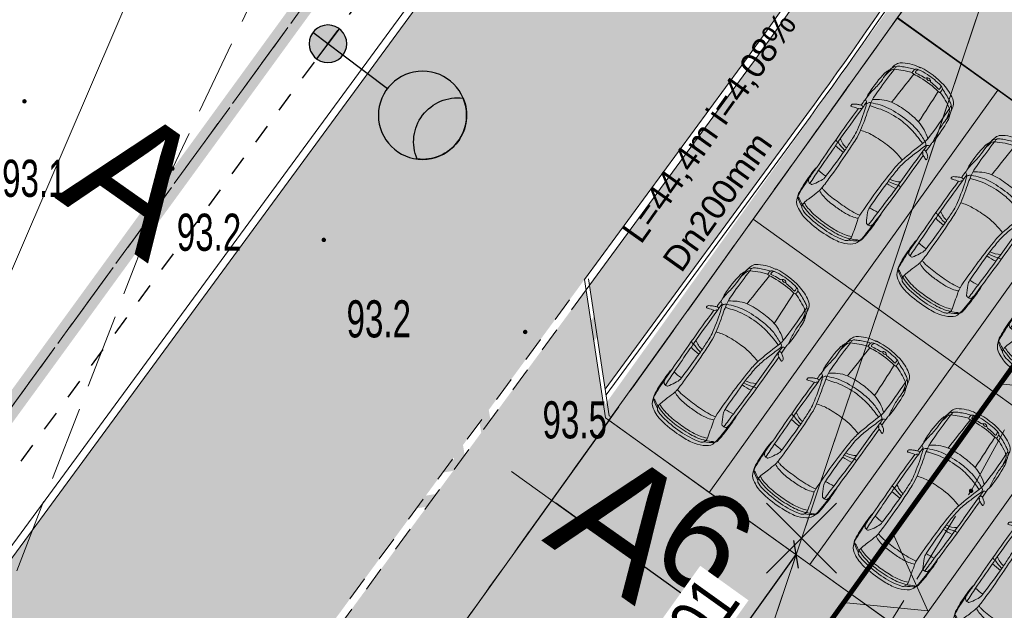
# Model space of a CAD drawing. Header units: metres. Extents: x 6539540 to 6543249, y 5894370 to 5895874.
# Tile 25 of 91: x 6541928 to 6541948, y 5895203 to 5895215. Entities that reach past the tile are written whole.
import ezdxf

# ---------------------------------------------------------------- set-up
doc = ezdxf.new("R2010")
doc.units = ezdxf.units.M
for name, pattern in [('0.4_0.4', [0.8, 0.4, -0.4]), ('0.5_0.5', [1, 0.5, -0.5]), ('1.5_0.5', [2, 1.5, -0.5]), ('DASHED', [0.75, 0.5, -0.25]), ('egkk-500', [2, 1.5, -0.5]), ('egug-500', [1, 0.5, -0.5])]:
    doc.linetypes.add(name, pattern=pattern)
for name, color, linetype in [('217-kontur klasyfikacyjny', 7, 'Continuous'), ('218-kontur użytku gruntowego', 7, 'Continuous'), ('219-działka ewidencyjna', 7, 'Continuous'), ('_dr_krawężnik najazdowy 15x22', 214, '0.5_0.5'), ('_dr_krawężnik wystający 15x30', 214, 'Continuous'), ('_rozbiórki', 1, 'Continuous'), ('jezdnia', 7, 'Continuous'), ('pikieta naturalna', 7, 'Continuous'), ('pikieta naturalna-Atr2', 7, 'Continuous'), ('przewód elektroenergetyczny podziemny', 7, 'Continuous'), ('przewód kanalizacyjny', 7, 'Continuous')]:
    doc.layers.add(name, color=color, linetype=linetype)
for name, color, linetype, lineweight in [('_dr opis', 7, 'Continuous', 25), ('_dr_kreskowanie chodnik', 40, 'Continuous', 5), ('_dr_kreskowanie jezdnia', 253, 'Continuous', 5), ('_dr_obrzeże 8x30', 210, 'Continuous', 30), ('_dr_ścieki kd', 36, 'Continuous', 30), ('A-DODATKOWE', 7, 'Continuous', 5), ('A-OZNACZENIA', 7, 'Continuous', 15), ('A-PZT', 4, 'Continuous', 9), ('A-SAMOCHÓD BLOK', 251, 'Continuous', 5), ('A-WYMIAR', 8, 'Continuous', 5), ('IE - SŁUP', 1, 'Continuous', 30), ('IE - SŁUP 150W', 1, 'Continuous', 30)]:
    doc.layers.add(name, color=color, linetype=linetype, lineweight=lineweight)
doc.layers.add('A-ZIELŃ - PROJ -B', color=7, linetype='Continuous', lineweight=13, true_color=0x91c200)
doc.styles.add('ARIAL', font='arial.ttf')
doc.styles.add('DR_Arial', font='arial.ttf', dxfattribs={"width": 0.8})
doc.dimstyles.new('A-PZT', dxfattribs={"dimtxt": 2, "dimasz": 0.1, "dimexe": 0, "dimexo": 0.625, "dimgap": 0.1, "dimtad": 1, "dimdec": 0, "dimtxsty": 'ARIAL', "dimblk": 'ZNACZNIK-A', "dimcen": -1, "dimclrt": 9, "dimadec": 0, "dimazin": 0, "dimtfac": 1, "dimtdec": 0, "dimtmove": 0, "dimatfit": 3, "dimldrblk": 'ZNACZNIK-A', "dimfxl": 1, "dimfxlon": 1, "dimarcsym": 0})
doc.dimstyles.new('DR_PZT', dxfattribs={"dimtxt": 2, "dimasz": 0.8, "dimexe": 0, "dimexo": 0, "dimgap": 0.3, "dimtad": 1, "dimzin": 0, "dimtxsty": 'DR_Arial', "dimblk": 'OBLIQUE', "dimcen": 2.5, "dimse1": 1, "dimse2": 1, "dimclrd": 256, "dimclre": 256, "dimclrt": 256, "dimadec": 0, "dimazin": 0, "dimtfac": 1, "dimtmove": 0, "dimatfit": 3, "dimfxl": 1, "dimtfill": 1, "dimtfillclr": 256, "dimlwd": -1, "dimlwe": -1, "dimarcsym": 0})
pattern_1 = [(50, (314.86225, -51.34885), (0.7172601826, -0.062752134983), [0.075, -0.825]), (355, (314.86225, -51.34885), (-0.13875133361, 0.7521921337), [0.06, -0.66]), (100.45144446, (314.922, -51.3541), (0.578508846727, 0.68943999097), [0.063740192, -0.701142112]), (46.1842, (314.86225, -51.14885), (1.06724133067, -0.16551928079), [0.1125, -1.2375]), (96.63563549, (314.9512, -51.1626), (0.93466194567, 0.97411860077), [0.095610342, -1.05171376]), (351.18416399, (314.8622, -51.1489), (0.93466194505, 0.97411860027), [0.09, -0.990000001]), (21, (314.96225, -51.19885), (0.59690705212, -0.402618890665), [0.075, -0.825]), (326, (314.96225, -51.19885), (0.24331533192, 0.725150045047), [0.06, -0.66]), (71.45144474, (315.012, -51.2324), (0.84022237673, 0.322531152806), [0.06374019, -0.701142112]), (37.5, (314.86225, -51.34885), (0.012159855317, 0.332893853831), [0, -0.652, 0, -0.67, 0, -0.6625]), (7.5, (314.86225, -51.34885), (0.263069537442, 0.394411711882), [0, -0.382, 0, -0.637, 0, -0.2525]), (327.5, (314.63925, -51.34885), (0.5338224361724, -0.022554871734), [0, -0.25, 0, -0.78, 0, -1.035]), (317.5, (314.53925, -51.34885), (0.583186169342, 0.100104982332), [0, -0.325, 0, -0.518, 0, -0.735])]

# ---------------------------------------------------------------- blocks, each defined once
blk = doc.blocks.new('PW01')
at = {"linetype": 'Continuous', "lineweight": 13}
h = blk.add_hatch(color=0, dxfattribs=at)
edge = h.paths.add_edge_path()
edge.add_arc((0, 0), 0.045, 0, 360)
blk = doc.blocks.new('samochod')
at = {"linetype": 'ByBlock'}
for points in [[(-1.467, 0.861, -0.063774), (-1.471, 0.873, -0.310485), (-1.468, 0.879, -0.207869), (-1.438, 0.884, -0.195671), (-1.38, 0.846)], [(-1.467, 0.861, -0.010692), (-1.435, 0.781)], [(-1.38, 0.846, -0.026137), (-1.337, 0.778)], [(-3.845, 0.403, -0.086767), (-3.744, 0.626)], [(-3.744, 0.626, -0.214566), (-3.594, 0.732)], [(-3.711, 0.542, -0.03042), (-3.594, 0.732)], [(-3.589, 0.733, -0.057635), (-3.587, 0.723, -0.143867), (-3.595, 0.694, 0.025995), (-3.663, 0.56)], [(-3.526, 0.76, 0.131207), (-3.594, 0.732, -0.02454), (-3.568, 0.735)], [(-3.568, 0.735, 0.083003), (-3.544, 0.742, -0.085883), (-3.525, 0.747)], [(-3.526, 0.76, -0.024586), (-3.235, 0.782)], [(-3.525, 0.747, -0.01452), (-3.108, 0.768)], [(-3.235, 0.782, -0.020587), (-2.974, 0.782)], [(-3.21, 0.639, -0.148654), (-3.222, 0.656, -0.071376), (-3.227, 0.697, -0.270727), (-3.192, 0.752, -0.055729), (-3.108, 0.768)], [(-2.904, 0.703, -0.001842), (-3.227, 0.697)], [(-3.027, 0.536, -0.023787), (-3.21, 0.639)], [(-3.108, 0.768, -0.000044), (-2.733, 0.774)], [(-2.974, 0.782, -0.059494), (-2.885, 0.772)], [(-2.924, 0.512, -0.014545), (-2.904, 0.703)], [(-2.904, 0.703, -0.00739), (-2.303, 0.719)], [(-2.733, 0.774, -0.007797), (-1.435, 0.781)], [(-2.322, 0.508, -0.040671), (-2.303, 0.719)], [(-1.366, 0.72, -0.000836), (-2.303, 0.719)], [(-2.27, 0.508, -0.074158), (-2.216, 0.719)], [(-2.216, 0.719, -0.072307), (-2.208, 0.782)], [(-2.216, 0.509, -0.136307), (-2.131, 0.719)], [(-1.519, 0.618, -0.029786), (-1.765, 0.55)], [(-1.246, 0.63, -0.014658), (-1.756, 0.488)], [(-1.519, 0.618, -0.011382), (-1.385, 0.659)], [(-1.435, 0.781, -0.010577), (-1.418, 0.755)], [(-1.337, 0.778, -0.150692), (-1.331, 0.745, -0.22621), (-1.344, 0.727, -0.440783), (-1.385, 0.732, 0.032607), (-1.393, 0.742, 0.151689), (-1.405, 0.747, -0.172986), (-1.418, 0.755)], [(-1.251, 0.704, -0.02526), (-1.385, 0.659)], [(-1.356, 0.721, -0.008977), (-1.225, 0.723)], [(-1.337, 0.778, -0.000092), (-1.14, 0.774)], [(-1.2, 0.776, -0.144479), (-1.225, 0.723, -0.158201), (-1.251, 0.704, -0.261552), (-1.184, 0.647)], [(-1.246, 0.63, -0.052229), (-1.108, 0.659)], [(-1.246, 0.63, -0.033776), (-1.158, 0.323)], [(-1.184, 0.647, -0.025435), (-1.092, 0.409)], [(-1.049, 0.789, 0.074273), (-1.111, 0.781, -0.077451), (-1.14, 0.774)], [(-0.866, 0.745, -0.003792), (-1.111, 0.781)], [(-1.108, 0.659, -0.02265), (-0.355, 0.659)], [(-1.108, 0.659, -0.106414), (-0.934, 0.309)], [(-1.049, 0.789, -0.031437), (-0.573, 0.775)], [(-0.622, 0.734, -0.04276), (-0.866, 0.745)], [(-0.622, 0.734, -0.010625), (-0.469, 0.735)], [(-0.573, 0.775, -0.108434), (-0.478, 0.749)], [(-0.567, 0.735, -0.009371), (-0.423, 0.705)], [(-0.427, 0.732, -0.050532), (-0.478, 0.749)], [(-0.469, 0.735, -0.140163), (-0.323, 0.691)], [(-0.423, 0.705, -0.164454), (-0.355, 0.659)], [(-0.157, 0.598, 0.185107), (-0.267, 0.69, 0.035184), (-0.319, 0.705, -0.026619), (-0.37, 0.715)], [(-0.355, 0.659, -0.069164), (-0.199, 0.315)], [(-0.355, 0.659, -0.0034), (-0.293, 0.655)], [(-0.323, 0.691, -0.221012), (-0.293, 0.655, -0.221465), (-0.273, 0.644)], [(-0.273, 0.644, -0.072322), (-0.228, 0.569)], [(-0.157, 0.598, -0.0874), (-0.034, 0.288)], [(-3.881, 0.12, -0.046432), (-3.845, 0.403)], [(-3.815, 0.035, -0.069567), (-3.753, 0.478)], [(-3.753, 0.478, -0.151008), (-3.718, 0.538, -0.20352), (-3.604, 0.559)], [(-3.742, 0.237, -0.075801), (-3.663, 0.56)], [(-3.697, 0.153, -0.049186), (-3.658, 0.414)], [(-3.658, 0.414, -0.066429), (-3.604, 0.559)], [(-3.604, 0.559, -0.009121), (-3.274, 0.463)], [(-3.275, 0.328, -0.08092), (-3.228, 0.451)], [(-3.162, 0.44, -0.04986), (-3.274, 0.463)], [(-3.191, 0.262, -0.036078), (-3.162, 0.44)], [(-2.022, 0.455, -0.022943), (-3.162, 0.44)], [(-2.924, 0.512, -0.092739), (-3.027, 0.536)], [(-2.322, 0.508, -0.011512), (-2.924, 0.512)], [(-2.054, 0.517, -0.0247), (-2.322, 0.508)], [(-1.765, 0.55, -0.048139), (-2.054, 0.517)], [(-1.756, 0.488, -0.038309), (-2.022, 0.455)], [(-1.756, 0.488, -0.069454), (-1.683, 0.058)], [(-1.092, 0.409, -0.043901), (-1.045, 0.095, -0.044281), (-1.065, -0.34)], [(-0.228, 0.569, -0.048767), (-0.12, 0.316)], [(-3.756, -0.153, -0.03739), (-3.742, 0.237)], [(-3.303, 0.139, -0.055283), (-3.275, 0.328)], [(-3.2, 0.077, -0.027749), (-3.191, 0.262)], [(-1.158, 0.323, -0.050434), (-1.12, -0.003)], [(-0.934, 0.309, -0.003031), (-0.205, 0.276)], [(-0.934, 0.309, -0.045434), (-0.904, -0.007)], [(-0.205, 0.276, -0.097155), (-0.205, 0.307, -0.386555), (-0.19, 0.317)], [(-0.205, 0.276, -0.0578), (-0.189, -0.177)], [(-0.125, 0.317, -0.002729), (-0.19, 0.317)], [(-0.079, 0.245, -0.056833), (-0.055, -0.104, -0.05748), (-0.081, -0.297, -0.273517), (-0.113, -0.326, -0.102252), (-0.159, -0.327, -0.410268), (-0.167, -0.314)], [(-0.164, 0.257, -0.412403), (-0.155, 0.268, -0.04832), (-0.12, 0.268)], [(-0.154, 0.186, -0.024324), (-0.164, 0.257)], [(-0.125, 0.317, -0.206416), (-0.113, 0.312, -0.160758), (-0.079, 0.245, 0.264367), (-0.12, 0.268)], [(-0.033, -0.325, -0.030488), (-0.028, -0.303, -0.188814), (-0.021, -0.296, 0.228799), (-0.017, -0.29, 0.088511), (-0.034, 0.288)], [(-3.865, -0.357, -0.047545), (-3.881, 0.12)], [(-3.782, -0.429, -0.045655), (-3.815, 0.035)], [(-3.7, -0.164, -0.025101), (-3.697, 0.153)], [(-3.306, -0.111, -0.023987), (-3.303, 0.139)], [(-3.194, -0.273, -0.015916), (-3.2, 0.077)], [(-1.683, 0.058, -0.028718), (-1.697, -0.294)], [(-0.154, 0.186, -0.038325), (-0.14, 0.045)], [(-0.104, -0.053, -0.333292), (-0.126, -0.063, -0.187408), (-0.141, -0.045, -0.249949), (-0.134, 0.003, -0.466261), (-0.109, 0.004)], [(-0.142, -0.112, -0.224058), (-0.124, -0.079, 0.248738), (-0.099, -0.025, 0.201797), (-0.113, 0.009, 0.031757), (-0.129, 0.025, -0.205428), (-0.14, 0.045)], [(-3.663, -0.626, -0.085045), (-3.756, -0.153)], [(-3.653, -0.496, -0.061057), (-3.7, -0.164)], [(-3.274, -0.398, -0.05608), (-3.306, -0.111)], [(-1.12, -0.003, -0.064077), (-1.173, -0.458)], [(-0.904, -0.007, -0.058944), (-0.931, -0.366)], [(-0.189, -0.177, -0.005188), (-0.206, -0.329)], [(-0.142, -0.112, -0.049669), (-0.157, -0.255)], [(-3.773, -0.644, -0.097364), (-3.865, -0.357)], [(-3.226, -0.514, -0.057469), (-3.274, -0.398)], [(-3.173, -0.444, -0.054545), (-3.194, -0.273)], [(-1.697, -0.294, -0.062438), (-1.758, -0.547)], [(-1.065, -0.34, -0.083043), (-1.184, -0.698, -0.115072), (-1.199, -0.727, -0.131027), (-1.254, -0.76)], [(-0.931, -0.366, -0.069646), (-1.006, -0.558)], [(-0.206, -0.329, -0.000499), (-0.931, -0.366)], [(-0.419, -0.755, 0.173892), (-0.355, -0.708), (-0.254, -0.514), (-0.2, -0.376, -0.370172), (-0.207, -0.367, -0.021207), (-0.206, -0.329)], [(-0.033, -0.325, -0.123354), (-0.183, -0.687, -0.112933), (-0.224, -0.724)], [(-0.121, -0.372, -0.040782), (-0.219, -0.604)], [(-0.081, -0.297, -0.157355), (-0.112, -0.366, -0.154019), (-0.131, -0.375, -0.066139), (-0.2, -0.376)], [(-0.167, -0.314, -0.015195), (-0.157, -0.255)], [(-3.598, -0.621, -0.028852), (-3.659, -0.626, -0.238579), (-3.731, -0.588, -0.076908), (-3.782, -0.429)], [(-3.605, -0.622, -0.061423), (-3.653, -0.496)], [(-3.529, -0.603, -0.000396), (-3.404, -0.565)], [(-3.404, -0.565, -0.014931), (-3.226, -0.514)], [(-3.226, -0.514, -0.028554), (-3.16, -0.504)], [(-3.173, -0.444, -0.026335), (-3.16, -0.504)], [(-3.067, -0.5, -0.002882), (-3.16, -0.504)], [(-3.067, -0.5, -0.018223), (-2.922, -0.498)], [(-3.044, -0.606, -0.133615), (-2.922, -0.576)], [(-2.922, -0.498, -0.013192), (-2.272, -0.505)], [(-2.922, -0.576, -0.009387), (-2.446, -0.569)], [(-2.906, -0.766, -0.042618), (-2.922, -0.576)], [(-2.446, -0.569, -0.001961), (-2.272, -0.568)], [(-2.305, -0.777, -0.022039), (-2.323, -0.568)], [(-2.272, -0.505, -0.010542), (-1.968, -0.516)], [(-2.22, -0.779, -0.032124), (-2.272, -0.568)], [(-2.212, -0.568, -0.001167), (-2.272, -0.568)], [(-2.128, -0.779, -0.145618), (-2.212, -0.568)], [(-2.212, -0.568, -0.005063), (-1.954, -0.58)], [(-1.968, -0.516, -0.043726), (-1.758, -0.547)], [(-1.954, -0.58, -0.033301), (-1.787, -0.604)], [(-1.758, -0.547, -0.013161), (-1.537, -0.601)], [(-1.173, -0.458, -0.002822), (-1.224, -0.617)], [(-1.006, -0.558, -0.026786), (-1.107, -0.712)], [(-3.648, -0.777, -0.177659), (-3.773, -0.644)], [(-3.596, -0.793, -0.052549), (-3.7, -0.616)], [(-3.603, -0.742, -0.038252), (-3.663, -0.626)], [(-3.528, -0.808, -0.043571), (-3.648, -0.777)], [(-3.526, -0.821, -0.05741), (-3.618, -0.787)], [(-3.603, -0.742, -0.047596), (-3.59, -0.773, -0.161953), (-3.59, -0.795)], [(-3.529, -0.603, -0.043946), (-3.598, -0.621)], [(-3.117, -0.829, -0.073037), (-3.186, -0.816, -0.291727), (-3.226, -0.755, -0.067754), (-3.226, -0.725, -0.181529), (-3.219, -0.709, -0.036293), (-3.186, -0.685)], [(-2.906, -0.766, -0.00651), (-3.226, -0.755)], [(-3.186, -0.685, -0.028446), (-3.044, -0.606)], [(-2.345, -0.776, -0.001728), (-2.906, -0.766)], [(-2.345, -0.776, -0.006523), (-2.22, -0.779)], [(-1.366, -0.776, -0.003753), (-2.22, -0.779)], [(-2.209, -0.84, -0.072991), (-2.22, -0.779)], [(-1.787, -0.604, -0.028148), (-1.313, -0.736)], [(-1.338, -0.658, -0.009379), (-1.537, -0.601)], [(-1.472, -0.982, -0.005559), (-1.463, -0.954, 0.018614), (-1.427, -0.836, -0.351981), (-1.402, -0.806, 0.208805), (-1.387, -0.789, -0.232118), (-1.366, -0.776, -0.401838), (-1.332, -0.802, -0.109), (-1.336, -0.832, -0.027837), (-1.363, -0.893)], [(-1.225, -0.778, -0.018407), (-1.356, -0.777)], [(-1.184, -0.698, -0.016084), (-1.338, -0.658)], [(-1.313, -0.736, -0.081688), (-1.225, -0.778)], [(-1.241, -0.685, -0.04411), (-1.224, -0.617)], [(-1.225, -0.778, -0.16708), (-1.197, -0.83)], [(-1.066, -0.715, -0.041205), (-1.184, -0.698)], [(-0.88, -0.719, -0.008334), (-1.066, -0.715)], [(-0.963, -0.814, -0.043371), (-0.712, -0.785)], [(-0.355, -0.708, -0.009671), (-0.88, -0.719)], [(-0.712, -0.785, -0.009671), (-0.529, -0.787)], [(-0.419, -0.755, -0.022285), (-0.569, -0.786)], [(-0.44, -0.782, -0.026846), (-0.529, -0.787)], [(-0.453, -0.793, -0.048661), (-0.528, -0.819)], [(-0.453, -0.793, -0.046674), (-0.392, -0.771)], [(-0.327, -0.745, -0.075629), (-0.44, -0.782)], [(-0.392, -0.771, -0.012975), (-0.324, -0.759)], [(-0.355, -0.708, 0.046387), (-0.294, -0.706, -0.26176), (-0.327, -0.745)], [(-0.224, -0.724, -0.063708), (-0.324, -0.759)], [(-0.271, -0.692, -0.180579), (-0.294, -0.706)], [(-0.219, -0.604, -0.062284), (-0.271, -0.692)], [(-3.117, -0.829, -0.023587), (-3.528, -0.808)], [(-3.144, -0.846, -0.036924), (-3.526, -0.821)], [(-2.935, -0.841, -0.028742), (-3.144, -0.846)], [(-2.883, -0.829, -0.016497), (-3.117, -0.829)], [(-2.883, -0.829, -0.064683), (-2.935, -0.841)], [(-2.209, -0.84, -0.005136), (-2.883, -0.829)], [(-1.427, -0.836, -0.008124), (-2.209, -0.84)], [(-1.425, -0.988, -0.157143), (-1.448, -0.996, -0.128297), (-1.469, -0.99, -0.435507), (-1.472, -0.982)], [(-1.363, -0.893, -0.042444), (-1.398, -0.953, -0.091819), (-1.425, -0.988)], [(-1.083, -0.826, -0.010573), (-1.336, -0.832)], [(-1.034, -0.845, -0.097298), (-1.144, -0.828)], [(-0.963, -0.814, -0.045059), (-1.083, -0.826)], [(-0.528, -0.819, -0.047904), (-1.034, -0.845)]]:
    blk.add_lwpolyline(points, format="xyb", dxfattribs=at)
blk = doc.blocks.new('*U88')
at = {"layer": 'A-OZNACZENIA', "color": 22, "true_color": 0xe21d1d}
blk.add_lwpolyline([(0, 0.747), (0.862, -0.747), (-0.862, -0.747)], close=True, dxfattribs=at)
blk = doc.blocks.new('*U138')
at = {"layer": 'A-OZNACZENIA', "color": 0, "linetype": 'ByBlock', "lineweight": -2, "transparency": 16777216, "rotation": 179.9999999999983}
blk.add_blockref('*U88', (0, 0), dxfattribs=at)
blk = doc.blocks.new('*U139')
at = {"layer": 'A-OZNACZENIA', "color": 0, "linetype": 'ByBlock', "lineweight": -2, "transparency": 16777216}
for p in [(0, 0), (5.436, 0), (10.872, 0)]:
    blk.add_blockref('*U138', p, dxfattribs=at)
blk = doc.blocks.new('ZNACZNIK-A')
at = {"color": 0}
for p, q in [((0, 10), (0, -10)), ((-10, 0), (10, 0))]:
    blk.add_line(p, q, dxfattribs=at)
at = {"color": 0, "const_width": 2}
blk.add_lwpolyline([(7.07, 7.07), (-7.07, -7.07)], dxfattribs=at)
blk = doc.blocks.new('*D99')
at = {"layer": 'A-WYMIAR', "color": 0, "lineweight": -2, "transparency": 16777216}
blk.add_line((6542258.173, 5895150.013), (6542253.459, 5895153.391), dxfattribs=at)
at = {"layer": 'Defpoints', "color": 0, "transparency": 16777216}
for p in [(6542253.493, 5895153.611), (6542253.377, 5895153.45), (6542258.37, 5895150.116)]:
    blk.add_point(p, dxfattribs=at)
at = {"layer": 'A-WYMIAR', "color": 0, "lineweight": -2, "transparency": 16777216, "xscale": 0.1, "yscale": 0.1, "zscale": 0.1}
for p, rotation in [((6542253.377, 5895153.45), 144.3723759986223), ((6542258.254, 5895149.954), 324.3723759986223)]:
    blk.add_blockref('ZNACZNIK-A', p, dxfattribs=dict(at, rotation=rotation))
at = {"layer": 'A-WYMIAR', "color": 9, "transparency": 16777216, "insert": (6542256.469, 5895152.613), "char_height": 2, "attachment_point": 5, "rotation": 324.3724, "style": 'ARIAL'}
blk.add_mtext('6', dxfattribs=at)
blk = doc.blocks.new('_OBLIQUE')
at = {"color": 0, "linetype": 'ByBlock'}
blk.add_line((-0.5, -0.5), (0.5, 0.5), dxfattribs=at)
blk = doc.blocks.new('*D154')
at = {"layer": '_dr opis', "transparency": 16777216}
blk.add_line((6541940.544, 5895199.633), (6541943.458, 5895203.707), dxfattribs=at)
at = {"layer": 'Defpoints', "color": 0, "transparency": 16777216}
for p in [(6541939.669, 5895206.417), (6541943.458, 5895203.707), (6541936.755, 5895202.342)]:
    blk.add_point(p, dxfattribs=at)
at = {"layer": '_dr opis', "transparency": 16777216, "xscale": 0.4, "yscale": 0.4, "zscale": 0.4}
for p, rotation in [((6541943.458, 5895203.707), 54.43146962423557), ((6541940.544, 5895199.633), 234.4314696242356)]:
    blk.add_blockref('_OBLIQUE', p, dxfattribs=dict(at, rotation=rotation))
at = {"layer": '_dr opis', "transparency": 16777216, "insert": (6541941.39, 5895202.107), "char_height": 1, "attachment_point": 5, "rotation": 54.4315, "style": 'DR_Arial', "bg_fill": 3, "box_fill_scale": 1.1, "bg_fill_color": 256, "bg_fill_true_color": 13158600, "bg_fill_transparency": 0}
blk.add_mtext('5,01', dxfattribs=at)
blk = doc.blocks.new('slup pojedynczy')
at = {"layer": 'IE - SŁUP 150W', "ltscale": 0.75}
h = blk.add_hatch(color=256, dxfattribs=at)
edge = h.paths.add_edge_path()
edge.add_arc((4596208.008, 5925834.047), 0.338, 0, 360)
h = blk.add_hatch(color=256, dxfattribs=at)
edge = h.paths.add_edge_path()
edge.add_arc((4596208.008, 5925831.126), 0.792, 30, 150)
edge.add_arc((4596208.008, 5925831.918), 0.792, 210, 330)
for p, q in [((4596208.008, 5925833.71), (4596208.008, 5925834.385)), ((4596207.671, 5925834.047), (4596208.346, 5925834.047)), ((4596208.008, 5925832.71), (4596208.008, 5925833.71))]:
    blk.add_line(p, q, dxfattribs=at)
for centre, radius in [((4596208.008, 5925834.047), 0.338), ((4596208.008, 5925831.918), 0.792)]:
    blk.add_circle(centre, radius, dxfattribs=at)
for centre, start, end in [((4596208.008, 5925831.126), 30, 150), ((4596208.008, 5925831.918), 210, 330)]:
    blk.add_arc(centre, 0.792, start, end, dxfattribs=at)
blk = doc.blocks.new('deweloper')
at = {"layer": 'A-ZIELŃ - PROJ -B', "true_color": 0x58ba48, "transparency": 33554559}
h = blk.add_hatch(dxfattribs=at)
h.set_pattern_fill('AR-CONC', color=85, scale=0.1)
h.set_pattern_definition(pattern_1)
h.paths.add_polyline_path([(6542264.423, 5895160.279), (6542262.392, 5895161.736), (6542259.477, 5895157.673), (6542261.508, 5895156.216)])
h.paths.add_polyline_path([(6542261.508, 5895156.216), (6542259.477, 5895157.673), (6542256.562, 5895153.611), (6542258.594, 5895152.153)])
h.paths.add_polyline_path([(6542259.477, 5895157.673), (6542257.446, 5895159.131), (6542254.531, 5895155.068), (6542256.562, 5895153.611)])
h.paths.add_polyline_path([(6542262.392, 5895161.736), (6542260.36, 5895163.193), (6542257.446, 5895159.131), (6542259.477, 5895157.673)])
h.paths.add_polyline_path([(6542263.539, 5895154.759), (6542261.508, 5895156.216), (6542258.594, 5895152.153), (6542260.625, 5895150.696)])
h.paths.add_polyline_path([(6542266.454, 5895158.821), (6542264.423, 5895160.279), (6542261.508, 5895156.216), (6542263.539, 5895154.759)])
h.paths.add_polyline_path([(6542265.571, 5895153.301), (6542263.539, 5895154.759), (6542260.625, 5895150.696), (6542262.656, 5895149.239)])
h.paths.add_polyline_path([(6542268.485, 5895157.364), (6542266.454, 5895158.821), (6542263.539, 5895154.759), (6542265.571, 5895153.301)])
h.paths.add_polyline_path([(6542267.602, 5895151.844), (6542265.571, 5895153.301), (6542262.656, 5895149.239), (6542264.687, 5895147.781)])
h.paths.add_polyline_path([(6542270.517, 5895155.907), (6542268.485, 5895157.364), (6542265.571, 5895153.301), (6542267.602, 5895151.844)])
h.paths.add_polyline_path([(6542252.771, 5895144.02), (6542250.739, 5895145.477), (6542247.827, 5895141.413), (6542249.859, 5895139.956)])
h.paths.add_polyline_path([(6542250.739, 5895145.477), (6542248.707, 5895146.933), (6542245.795, 5895142.869), (6542247.827, 5895141.413)])
h.paths.add_polyline_path([(6542255.684, 5895148.085), (6542253.652, 5895149.541), (6542250.739, 5895145.477), (6542252.771, 5895144.02)])
h.paths.add_polyline_path([(6542253.652, 5895149.541), (6542251.62, 5895150.997), (6542248.707, 5895146.933), (6542250.739, 5895145.477)])
h.paths.add_polyline_path([(6542256.835, 5895141.108), (6542254.803, 5895142.564), (6542251.891, 5895138.5), (6542253.923, 5895137.044)])
h.paths.add_polyline_path([(6542254.803, 5895142.564), (6542252.771, 5895144.02), (6542249.859, 5895139.956), (6542251.891, 5895138.5)])
h.paths.add_polyline_path([(6542259.748, 5895145.172), (6542257.716, 5895146.628), (6542254.803, 5895142.564), (6542256.835, 5895141.108)])
h.paths.add_polyline_path([(6542257.716, 5895146.628), (6542255.684, 5895148.085), (6542252.771, 5895144.02), (6542254.803, 5895142.564)])
h.paths.add_polyline_path([(6542260.9, 5895138.195), (6542258.868, 5895139.652), (6542255.955, 5895135.587), (6542257.987, 5895134.131)])
h.paths.add_polyline_path([(6542263.812, 5895142.259), (6542261.78, 5895143.716), (6542258.868, 5895139.652), (6542260.9, 5895138.195)])
h.paths.add_polyline_path([(6542258.868, 5895139.652), (6542256.835, 5895141.108), (6542253.923, 5895137.044), (6542255.955, 5895135.587)])
h.paths.add_polyline_path([(6542261.78, 5895143.716), (6542259.748, 5895145.172), (6542256.835, 5895141.108), (6542258.868, 5895139.652)])
h.paths.add_polyline_path([(6542270.851, 5895169.502), (6542268.483, 5895170.305), (6542266.877, 5895165.57), (6542269.245, 5895164.767)])
h.paths.add_polyline_path([(6542268.483, 5895170.305), (6542266.116, 5895171.108), (6542264.51, 5895166.372), (6542266.877, 5895165.57)])
h.paths.add_polyline_path([(6542272.457, 5895174.237), (6542270.089, 5895175.04), (6542268.483, 5895170.305), (6542270.851, 5895169.502)])
h.paths.add_polyline_path([(6542270.089, 5895175.04), (6542267.722, 5895175.843), (6542266.116, 5895171.108), (6542268.483, 5895170.305)])
h.paths.add_polyline_path([(6542273.218, 5895168.699), (6542270.851, 5895169.502), (6542269.245, 5895164.767), (6542271.613, 5895163.964)])
h.paths.add_polyline_path([(6542274.824, 5895173.434), (6542272.457, 5895174.237), (6542270.851, 5895169.502), (6542273.218, 5895168.699)])
h.paths.add_polyline_path([(6542275.586, 5895167.896), (6542273.218, 5895168.699), (6542271.613, 5895163.964), (6542273.98, 5895163.161)])
h.paths.add_polyline_path([(6542277.192, 5895172.631), (6542274.824, 5895173.434), (6542273.218, 5895168.699), (6542275.586, 5895167.896)])
h.paths.add_polyline_path([(6542276.58, 5895183.398), (6542274.213, 5895184.201), (6542272.607, 5895179.466), (6542274.975, 5895178.663)])
h.paths.add_polyline_path([(6542274.213, 5895184.201), (6542271.845, 5895185.004), (6542270.239, 5895180.269), (6542272.607, 5895179.466)])
h.paths.add_polyline_path([(6542278.186, 5895188.133), (6542275.819, 5895188.936), (6542274.213, 5895184.201), (6542276.58, 5895183.398)])
h.paths.add_polyline_path([(6542275.819, 5895188.936), (6542273.451, 5895189.739), (6542271.845, 5895185.004), (6542274.213, 5895184.201)])
h.paths.add_polyline_path([(6542281.316, 5895181.792), (6542278.948, 5895182.595), (6542277.342, 5895177.86), (6542279.71, 5895177.057)])
h.paths.add_polyline_path([(6542278.948, 5895182.595), (6542276.58, 5895183.398), (6542274.975, 5895178.663), (6542277.342, 5895177.86)])
h.paths.add_polyline_path([(6542282.921, 5895186.527), (6542280.554, 5895187.33), (6542278.948, 5895182.595), (6542281.316, 5895181.792)])
h.paths.add_polyline_path([(6542280.554, 5895187.33), (6542278.186, 5895188.133), (6542276.58, 5895183.398), (6542278.948, 5895182.595)])
h.paths.add_polyline_path([(6542281.398, 5895197.603), (6542279.031, 5895198.406), (6542277.425, 5895193.671), (6542279.792, 5895192.868)])
h.paths.add_polyline_path([(6542279.031, 5895198.406), (6542276.663, 5895199.209), (6542275.057, 5895194.474), (6542277.425, 5895193.671)])
h.paths.add_polyline_path([(6542283.004, 5895202.338), (6542280.637, 5895203.141), (6542279.031, 5895198.406), (6542281.398, 5895197.603)])
h.paths.add_polyline_path([(6542280.637, 5895203.141), (6542278.269, 5895203.944), (6542276.663, 5895199.209), (6542279.031, 5895198.406)])
h.paths.add_polyline_path([(6542286.133, 5895195.997), (6542283.766, 5895196.8), (6542282.16, 5895192.065), (6542284.527, 5895191.262)])
h.paths.add_polyline_path([(6542283.766, 5895196.8), (6542281.398, 5895197.603), (6542279.792, 5895192.868), (6542282.16, 5895192.065)])
h.paths.add_polyline_path([(6542287.739, 5895200.732), (6542285.372, 5895201.535), (6542283.766, 5895196.8), (6542286.133, 5895195.997)])
h.paths.add_polyline_path([(6542285.372, 5895201.535), (6542283.004, 5895202.338), (6542281.398, 5895197.603), (6542283.766, 5895196.8)])
h.paths.add_polyline_path([(6542286.216, 5895211.808), (6542283.848, 5895212.611), (6542282.243, 5895207.876), (6542284.61, 5895207.073)])
h.paths.add_polyline_path([(6542283.848, 5895212.611), (6542281.481, 5895213.414), (6542279.875, 5895208.679), (6542282.243, 5895207.876)])
h.paths.add_polyline_path([(6542287.822, 5895216.543), (6542285.454, 5895217.346), (6542283.848, 5895212.611), (6542286.216, 5895211.808)])
h.paths.add_polyline_path([(6542285.454, 5895217.346), (6542283.087, 5895218.149), (6542281.481, 5895213.414), (6542283.848, 5895212.611)])
h.paths.add_polyline_path([(6542290.951, 5895210.202), (6542288.584, 5895211.005), (6542286.978, 5895206.27), (6542289.345, 5895205.467)])
h.paths.add_polyline_path([(6542292.557, 5895214.937), (6542290.189, 5895215.74), (6542288.584, 5895211.005), (6542290.951, 5895210.202)])
h.paths.add_polyline_path([(6542290.189, 5895215.74), (6542287.822, 5895216.543), (6542286.216, 5895211.808), (6542288.584, 5895211.005)])
h.paths.add_polyline_path([(6542288.584, 5895211.005), (6542286.216, 5895211.808), (6542284.61, 5895207.073), (6542286.978, 5895206.27)])
h.paths.add_polyline_path([(6542291.032, 5895226.014), (6542288.665, 5895226.817), (6542287.059, 5895222.082), (6542289.426, 5895221.279)])
h.paths.add_polyline_path([(6542288.665, 5895226.817), (6542286.297, 5895227.62), (6542284.691, 5895222.885), (6542287.059, 5895222.082)])
h.paths.add_polyline_path([(6542295.767, 5895224.408), (6542293.4, 5895225.211), (6542291.794, 5895220.476), (6542294.161, 5895219.673)])
h.paths.add_polyline_path([(6542293.4, 5895225.211), (6542291.032, 5895226.014), (6542289.426, 5895221.279), (6542291.794, 5895220.476)])
h = blk.add_hatch(dxfattribs=at)
h.set_pattern_fill('AR-CONC', color=85, scale=0.1)
h.set_pattern_definition(pattern_1)
h.paths.add_polyline_path([(6542249.185, 5895130.691), (6542250.456, 5895133.36), (6542242.721, 5895138.926), (6542245.746, 5895142.95), (6542258.643, 5895133.661), (6542264.468, 5895141.789), (6542251.62, 5895150.997), (6542254.537, 5895155.064), (6542266.843, 5895146.235), (6542271.401, 5895155.272), (6542260.366, 5895163.202), (6542263.274, 5895167.258), (6542264.51, 5895166.372), (6542274.962, 5895162.792), (6542278.487, 5895172.192), (6542267.445, 5895175.936), (6542269.512, 5895180.515), (6542280.279, 5895176.843), (6542283.757, 5895186.244), (6542273.379, 5895189.763), (6542274.985, 5895194.498), (6542285.502, 5895190.897), (6542289.026, 5895200.296), (6542278.197, 5895203.968), (6542279.803, 5895208.703), (6542290.766, 5895204.934), (6542294.296, 5895214.347), (6542283.015, 5895218.174), (6542284.621, 5895222.909), (6542300.79, 5895217.425), (6542278.72, 5895158.571), (6542261.256, 5895124.602)])
at = {"layer": 'A-DODATKOWE', "color": 18, "true_color": 0x000000, "transparency": 33554687, "const_width": 0.225}
blk.add_lwpolyline([(6542249.067, 5895153.777), (6542251.535, 5895154.184), (6542251.127, 5895156.651)], close=True, dxfattribs=at)
at = {"layer": 'A-DODATKOWE', "color": 18, "true_color": 0x000000, "const_width": 0.225}
blk.add_lwpolyline([(6542249.79, 5895153.259), (6542252.258, 5895153.666), (6542251.85, 5895156.133)], dxfattribs=at)
at = {"layer": 'A-OZNACZENIA', "color": 13, "linetype": 'DASHED', "ltscale": 5, "true_color": 0xd26260, "const_width": 0.5}
blk.add_lwpolyline([(6542230.162, 5895034.481), (6542187.282, 5895056.111), (6542196.632, 5895073.611), (6542199.892, 5895079.701), (6542216.522, 5895108.481), (6542236.732, 5895130.961), (6542248.032, 5895145.991), (6542263.992, 5895168.261), (6542272.432, 5895186.971), (6542286.222, 5895227.631), (6542304.992, 5895224.671), (6542242.172, 5895065.021)], close=True, dxfattribs=at)
at = {"layer": 'A-OZNACZENIA', "color": 22, "true_color": 0xe21d1d, "const_width": 0.1}
blk.add_lwpolyline([(6542192.641, 5895053.408), (6542201.924, 5895070.784), (6542205.136, 5895076.784), (6542221.404, 5895104.936), (6542241.37, 5895127.145), (6542252.869, 5895142.44), (6542263.448, 5895157.202), (6542277.64, 5895155.158)], dxfattribs=at)
blk.add_lwpolyline([(6542192.641, 5895053.408), (6542201.924, 5895070.784), (6542205.136, 5895076.784), (6542221.404, 5895104.936), (6542241.37, 5895127.145), (6542252.869, 5895142.44), (6542263.448, 5895157.202), (6542277.64, 5895155.158)], dxfattribs=at)
at = {"layer": 'A-PZT'}
blk.add_lwpolyline([(6542300.79, 5895217.425), (6542278.72, 5895158.571), (6542261.256, 5895124.602), (6542249.185, 5895130.691), (6542250.456, 5895133.36), (6542242.721, 5895138.926), (6542245.746, 5895142.95), (6542258.643, 5895133.661), (6542264.468, 5895141.789), (6542251.62, 5895150.997), (6542254.537, 5895155.064), (6542266.843, 5895146.235), (6542271.401, 5895155.272), (6542260.366, 5895163.202)], dxfattribs=at)
for points in [[(6542262.392, 5895161.736), (6542260.36, 5895163.193), (6542257.446, 5895159.131), (6542259.477, 5895157.673)], [(6542264.423, 5895160.279), (6542262.392, 5895161.736), (6542259.477, 5895157.673), (6542261.508, 5895156.216)], [(6542266.454, 5895158.821), (6542264.423, 5895160.279), (6542261.508, 5895156.216), (6542263.539, 5895154.759)], [(6542259.477, 5895157.673), (6542257.446, 5895159.131), (6542254.531, 5895155.068), (6542256.562, 5895153.611)], [(6542261.508, 5895156.216), (6542259.477, 5895157.673), (6542256.562, 5895153.611), (6542258.594, 5895152.153)], [(6542263.539, 5895154.759), (6542261.508, 5895156.216), (6542258.594, 5895152.153), (6542260.625, 5895150.696)], [(6542265.571, 5895153.301), (6542263.539, 5895154.759), (6542260.625, 5895150.696), (6542262.656, 5895149.239)]]:
    blk.add_lwpolyline(points, close=True, dxfattribs=at)
at = {"layer": 'A-OZNACZENIA', "rotation": 54.37237600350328}
blk.add_blockref('*U139', (6542257.207, 5895147.231), dxfattribs=at)
at = {"layer": 'A-SAMOCHÓD BLOK', "xscale": -1, "rotation": 234.4273237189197}
for p in [(6542261.085, 5895162.037), (6542263.11, 5895160.571), (6542265.141, 5895159.113), (6542258.166, 5895157.964), (6542260.195, 5895156.508), (6542262.227, 5895155.051), (6542264.258, 5895153.593)]:
    blk.add_blockref('samochod', p, dxfattribs=at)
at = {"layer": 'A-WYMIAR'}
dim = blk.add_aligned_dim(p1=(6542258.37, 5895150.116), p2=(6542253.493, 5895153.611), distance=0.199, dimstyle='A-PZT', dxfattribs=at)
dim.commit()
dim.dimension.update_dxf_attribs({"geometry": '*D99', "text_midpoint": (6542256.469, 5895152.613)})

msp = doc.modelspace()

# ---------------------------------------------------------------- hatches: boundary and pattern name
at = {"layer": '_dr_kreskowanie chodnik'}
h = msp.add_hatch(color=256, dxfattribs=at)
h.dxf.hatch_style = 1
edge = h.paths.add_edge_path()
edge.add_line((6541939.597, 5895207.044), (6541939.276, 5895209.141))
edge.add_line((6541939.276, 5895209.141), (6541942.462, 5895213.479))
edge.add_arc((6541879.475, 5895259.738), 78.15, 323.70553, 335.6555)
edge.add_line((6541950.676, 5895227.523), (6541955.757, 5895238.754))
edge.add_line((6541955.757, 5895238.754), (6541965.819, 5895268.244))
edge.add_line((6541965.819, 5895268.244), (6541967.723, 5895269.18))
edge.add_line((6541967.723, 5895269.18), (6541957.154, 5895238.202))
edge.add_line((6541957.154, 5895238.202), (6541952.042, 5895226.905))
edge.add_arc((6541879.475, 5895259.738), 79.65, 323.70553, 335.6555, ccw=False)
edge.add_line((6541943.671, 5895212.591), (6541939.597, 5895207.044))
at = {"layer": '_dr_kreskowanie jezdnia'}
h = msp.add_hatch(color=256, dxfattribs=at)
h.dxf.hatch_style = 1
edge = h.paths.add_edge_path()
edge.add_line((6541850.359, 5895085.482), (6541854.358, 5895091.43))
edge.add_line((6541854.358, 5895091.43), (6541889.068, 5895154.7))
edge.add_arc((6541957.453, 5895117.184), 78, 138.01071, 151.25096, ccw=False)
edge.add_line((6541899.478, 5895169.366), (6541915.54, 5895187.211))
edge.add_line((6541915.54, 5895187.211), (6541937.506, 5895217.119))
edge.add_arc((6541879.475, 5895259.738), 72, 323.70553, 335.6555)
edge.add_line((6541945.073, 5895230.058), (6541950.032, 5895241.02))
edge.add_line((6541950.032, 5895241.02), (6541963.489, 5895280.46))
edge.add_line((6541963.489, 5895280.46), (6541963.995, 5895284.052))
edge.add_arc((6541956.073, 5895285.167), 8, 351.9852, 440.8524)
edge.add_line((6541957.345, 5895293.065), (6541979.003, 5895290.047))
edge.add_arc((6541977.862, 5895282.129), 8, 81.8036, 171.9852)
edge.add_line((6541969.94, 5895283.244), (6541969.351, 5895279.06))
edge.add_line((6541969.351, 5895279.06), (6541955.618, 5895238.81))
edge.add_line((6541955.618, 5895238.81), (6541950.539, 5895227.585))
edge.add_arc((6541879.475, 5895259.738), 78, 323.70553, 335.6555, ccw=False)
edge.add_line((6541942.341, 5895213.567), (6541920.2, 5895183.419))
edge.add_line((6541920.2, 5895183.419), (6541903.938, 5895165.352))
edge.add_arc((6541957.453, 5895117.184), 72, 138.01071, 151.25096)
edge.add_line((6541894.328, 5895151.814), (6541859.488, 5895088.307))
edge.add_line((6541859.488, 5895088.307), (6541855.339, 5895082.134))
edge.add_line((6541855.339, 5895082.134), (6541850.359, 5895085.482))
h = msp.add_hatch(color=256, dxfattribs=at)
h.dxf.hatch_style = 1
h.paths.add_polyline_path([(6541939.675, 5895206.412), (6541939.605, 5895206.463), (6541939.209, 5895209.049), (6541934.057, 5895202.034), (6541936.643, 5895202.43), (6541936.758, 5895202.346)])

# ---------------------------------------------------------------- linework, layer by layer
at = {"layer": '217-kontur klasyfikacyjny', "color": 92, "linetype": 'egkk-500', "lineweight": 18, "flags": 128}
for points in [[(6541925.24, 5895203.44), (6541940.01, 5895223.73)], [(6541949.13, 5895219.61), (6541933.17, 5895197.34)]]:
    msp.add_lwpolyline(points, dxfattribs=at)
at = {"layer": '218-kontur użytku gruntowego', "color": 3, "linetype": 'egug-500', "lineweight": 18, "flags": 128}
for points in [[(6541940.01, 5895223.73), (6541925.24, 5895203.44)], [(6541925.24, 5895203.44), (6541940.01, 5895223.73)], [(6541933.17, 5895197.34), (6541949.13, 5895219.61)], [(6541949.13, 5895219.61), (6541933.17, 5895197.34)]]:
    msp.add_lwpolyline(points, dxfattribs=at)
at = {"layer": '_dr_krawężnik wystający 15x30', "lineweight": 5, "flags": 128}
for points in [[(6541959.225, 5895268.428), (6541949.893, 5895241.076), (6541944.936, 5895230.12, -0.052189), (6541937.385, 5895217.208), (6541915.424, 5895187.306), (6541899.367, 5895169.466, 0.057836), (6541888.937, 5895154.772), (6541854.23, 5895091.508), (6541854.23, 5895091.508), (6541850.235, 5895085.565)], [(6541939.209, 5895209.049), (6541942.462, 5895213.479, 0.052189), (6541950.676, 5895227.523), (6541955.757, 5895238.754), (6541965.856, 5895268.351)], [(6541939.177, 5895209.259), (6541942.341, 5895213.567, 0.052189), (6541950.539, 5895227.585), (6541955.618, 5895238.81), (6541965.665, 5895268.258)]]:
    msp.add_lwpolyline(points, format="xyb", dxfattribs=at)
at = {"layer": '_dr_obrzeże 8x30', "lineweight": 5, "flags": 128}
for points in [[(6541939.597, 5895207.044), (6541943.671, 5895212.591, 0.052189), (6541952.042, 5895226.905), (6541957.154, 5895238.202), (6541967.723, 5895269.18)], [(6541939.615, 5895206.932), (6541943.736, 5895212.543, 0.052189), (6541952.115, 5895226.872), (6541957.228, 5895238.172), (6541967.825, 5895269.229)]]:
    msp.add_lwpolyline(points, format="xyb", dxfattribs=at)
for points in [[(6541939.177, 5895209.259), (6541939.605, 5895206.463), (6541939.675, 5895206.412)], [(6541939.256, 5895209.271), (6541939.679, 5895206.508), (6541939.722, 5895206.477)]]:
    msp.add_lwpolyline(points, dxfattribs=at)
at = {"layer": 'jezdnia', "color": 7, "linetype": '1.5_0.5', "lineweight": 18, "flags": 128}
msp.add_lwpolyline([(6541941.7, 5895196.39), (6541946.99, 5895204.99), (6541954.09, 5895217.95), (6541960.34, 5895231.97), (6541965.49, 5895246.51), (6541971.47, 5895264.51), (6541973.11, 5895273.45), (6541969.44, 5895275.93), (6541968.88, 5895285.22), (6541962.92, 5895286.09), (6541960.32, 5895278.87), (6541954.54, 5895268.45), (6541948.25, 5895252.01), (6541942.76, 5895236.9), (6541936.16, 5895222.71), (6541930.85, 5895211.5), (6541925.19, 5895196.86), (6541922.88, 5895185.66), (6541914.28, 5895171.87), (6541903.6, 5895156.34), (6541893.61, 5895142.57), (6541887.64, 5895128.97), (6541880.47, 5895113.27), (6541878.16, 5895092.32), (6541876.17, 5895082.76), (6541879.54, 5895081.64), (6541883.37, 5895096.26), (6541887.12, 5895110.44), (6541892.18, 5895127.43), (6541897.91, 5895140.01), (6541906.24, 5895154.73), (6541916.46, 5895170.13), (6541926.26, 5895183.96), (6541937.76, 5895198.07)], close=True, dxfattribs=at)
at = {"layer": 'przewód elektroenergetyczny podziemny', "color": 1, "linetype": 'Continuous', "lineweight": 18, "flags": 128}
msp.add_lwpolyline([(6541866.536, 5895156.059), (6541881.79, 5895146.18), (6541888, 5895145.65), (6541889.2, 5895146.27), (6541920.41, 5895192.72), (6541934.77, 5895226.14), (6541941.7, 5895242.6), (6541959.2, 5895289.2), (6541961.49, 5895290.96), (6541993.406, 5895286.278)], dxfattribs=at)
at = {"layer": 'przewód kanalizacyjny', "color": 34, "linetype": 'Continuous', "lineweight": 18, "flags": 128}
msp.add_lwpolyline([(6541928.063, 5895157.928), (6541954.28, 5895235.9), (6541954.43, 5895236.32), (6541954.82, 5895236.55), (6541981.059, 5895252.714)], dxfattribs=at)

# ---------------------------------------------------------------- block references
msp.add_blockref('deweloper', (-314.862, 51.349))
at = {"layer": 'IE - SŁUP', "xscale": -1.125, "yscale": 1.125, "zscale": 1.125, "rotation": 52.91467287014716}
msp.add_blockref('slup pojedynczy', (14978079.207, 6000144.548), dxfattribs=at)
at = {"layer": 'pikieta naturalna', "color": 7, "linetype": 'Continuous', "lineweight": 13}
for p in [(6541927.86, 5895212.86), (6541930.85, 5895211.5), (6541933.91, 5895210.06), (6541937.98, 5895208.2), (6541946.99, 5895204.99)]:
    msp.add_blockref('PW01', p, dxfattribs=at)

# ---------------------------------------------------------------- texts
at = {"layer": '_dr_ścieki kd', "linetype": '0.5_0.5', "insert": (6541939.911, 5895210.243), "char_height": 0.5, "attachment_point": 1, "rotation": 54.6415, "line_spacing_factor": 1.2}
msp.add_mtext_dynamic_manual_height_columns('{\\fArial|b0|i0|c238|p34;L=44,4m i=4,08%\\PDn200mm}', width=12.99635, gutter_width=12.5, heights=[0], dxfattribs=at)
at = {"layer": 'pikieta naturalna-Atr2', "color": 7, "width": 0.667}
for s, p in [('93.1', (6541927.41, 5895210.93, 93.1)), ('93.2', (6541930.94, 5895209.84, 93.2)), ('93.2', (6541934.37, 5895208.09, 93.2)), ('93.5', (6541938.33, 5895206.05, 93.5))]:
    msp.add_text(s, height=0.75, dxfattribs=at).set_placement(p)

# ---------------------------------------------------------------- next in the draw order: dimensions: what is measured, and where the dimension line sits
at = {"layer": '_dr opis'}
dim = msp.add_aligned_dim(p1=(6541936.755, 5895202.342), p2=(6541939.669, 5895206.417), distance=-4.658, dimstyle='DR_PZT', override={"dimscale": 0.5}, dxfattribs=at)
dim.commit()
dim.dimension.update_dxf_attribs({"geometry": '*D154', "text_midpoint": (6541941.39, 5895202.107)})

# ---------------------------------------------------------------- next in the draw order: linework, layer by layer
at = {"layer": '219-działka ewidencyjna', "color": 84, "linetype": '0.5_0.5', "lineweight": 18, "const_width": 0.4, "flags": 128}
for points in [[(6541925.24, 5895203.44), (6541940.01, 5895223.73)], [(6541933.17, 5895197.34), (6541949.13, 5895219.61)]]:
    msp.add_lwpolyline(points, dxfattribs=at)
at = {"layer": '_dr_krawężnik najazdowy 15x22', "lineweight": 5, "flags": 128}
for points in [[(6541933.846, 5895202.002), (6541939.177, 5895209.259)], [(6541939.21, 5895209.049), (6541934.057, 5895202.034)]]:
    msp.add_lwpolyline(points, dxfattribs=at)
at = {"layer": '_dr_krawężnik wystający 15x30', "lineweight": 5, "flags": 128}
msp.add_lwpolyline([(6541958.975, 5895267.23), (6541950.032, 5895241.02), (6541945.073, 5895230.058, -0.052189), (6541937.506, 5895217.119), (6541915.54, 5895187.211), (6541899.478, 5895169.366, 0.057836), (6541889.068, 5895154.7), (6541854.358, 5895091.43), (6541850.359, 5895085.482)], format="xyb", dxfattribs=at)
at = {"layer": '_dr_ścieki kd', "linetype": '0.5_0.5', "const_width": 0.3, "flags": 128}
msp.add_lwpolyline([(6541919.067, 5895180.69), (6541945.412, 5895216.467)], dxfattribs=at)
at = {"layer": '_rozbiórki', "lineweight": 30, "flags": 128}
for points in [[(6541942.859, 5895204.742), (6541944.273, 5895203.328)], [(6541944.273, 5895204.742), (6541942.859, 5895203.328)]]:
    msp.add_lwpolyline(points, dxfattribs=at)
at = {"layer": 'IE - SŁUP', "linetype": '0.4_0.4', "elevation": 86.721, "flags": 128}
msp.add_lwpolyline([(6541844.862, 5895027.715), (6541850.479, 5895047.499), (6541855.716, 5895066.345), (6541860.078, 5895081.68), (6541851.522, 5895089.058), (6541866.219, 5895115.237), (6541880.635, 5895141.622), (6541891.902, 5895161.39), (6541896.419, 5895167.365), (6541916.238, 5895189.875), (6541933.994, 5895214.022), (6541940.817, 5895223.302), (6541948.68, 5895240.126), (6541958.325, 5895268.551)], dxfattribs=at)
at = {"layer": 'przewód kanalizacyjny', "color": 34, "linetype": 'Continuous', "lineweight": 18, "flags": 128}
msp.add_lwpolyline([(6541818.11, 5894980.6), (6541833.21, 5894991.33), (6541836.24, 5894993.24), (6541888.99, 5895079.71), (6541889.22, 5895080.09), (6541889.44, 5895080.47), (6541919.15, 5895131.69), (6541919.37, 5895132.07), (6541919.51, 5895132.49), (6541954.28, 5895235.9), (6541954.43, 5895236.32), (6541954.82, 5895236.55), (6542023.08, 5895278.6), (6542023.47, 5895278.83), (6542023.71, 5895279.95), (6542026.8, 5895293.99), (6542026.88, 5895294.38)], dxfattribs=at)

# ---------------------------------------------------------------- next in the draw order: texts
at = {"layer": '_dr opis', "insert": (6541929.898, 5895212.963), "char_height": 2.5, "attachment_point": 1, "rotation": 324.8573}
msp.add_mtext_dynamic_manual_height_columns('{\\fArial|b0|i0|c238|p34;A          A}', width=20.2631, gutter_width=12.5, heights=[0], dxfattribs=at)

doc.saveas('drawing.dxf')
